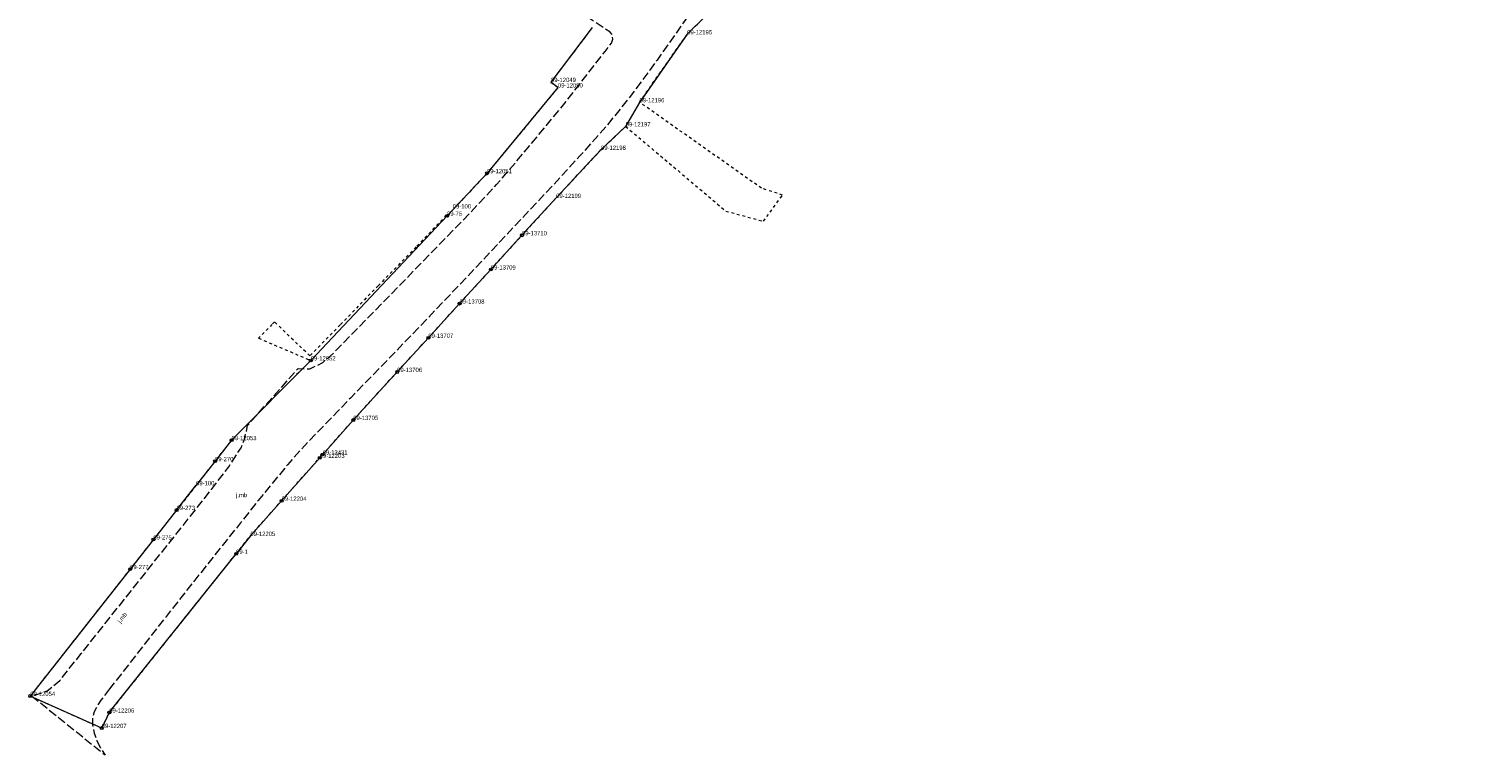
# Model space of a CAD drawing. Header units: metres. Extents: x 5550680 to 5557791, y 5952678 to 5961317.
# Tile 2 of 16: x 5550923 to 5551175, y 5960405 to 5960532. Entities that reach past the tile are written whole.
import ezdxf
from ezdxf.enums import TextEntityAlignment as Align

# ---------------------------------------------------------------- set-up
doc = ezdxf.new("R2010")
doc.units = ezdxf.units.M
doc.header["$MEASUREMENT"] = 0
for name, pattern in [('0.5_0.5', [1, 0.5, -0.5]), ('1.5_0.5', [2, 1.5, -0.5]), ('219-500', [0])]:
    doc.linetypes.add(name, pattern=pattern)
doc.layers.get('0').update_dxf_attribs({"color": 2, "linetype": 'CONTINUOUS', "lineweight": 5})
for name, color, linetype in [('202-punkt graniczny', 7, 'CONTINUOUS'), ('202-punkt graniczny-Atr103', 7, 'CONTINUOUS'), ('203-punkt graniczny', 7, 'CONTINUOUS'), ('203-punkt graniczny-Atr103', 7, 'CONTINUOUS'), ('218-kontur użytku gruntowego', 7, 'CONTINUOUS'), ('219-działka ewidencyjna', 7, 'CONTINUOUS'), ('jezdnia', 7, 'CONTINUOUS'), ('jezdnia-Atr17', 7, 'CONTINUOUS')]:
    doc.layers.add(name, color=color, linetype=linetype)
doc.styles.get("Standard").update_dxf_attribs({"font": 'Working1250', "width": 0.75})

# ---------------------------------------------------------------- blocks, each defined once
blk = doc.blocks.new('203')
at = {"linetype": 'Continuous', "lineweight": 0}
h = blk.add_hatch(color=0, dxfattribs=at)
edge = h.paths.add_edge_path()
edge.add_arc((0, 0), 0.045, 0, 360)
blk = doc.blocks.new('202')
at = {"color": 0, "linetype": 'Continuous', "lineweight": 0}
blk.add_circle((0, 0), 0.25, dxfattribs=at)

msp = doc.modelspace()

# ---------------------------------------------------------------- linework, layer by layer
at = {"layer": '218-kontur użytku gruntowego', "color": 252, "linetype": '0.5_0.5', "lineweight": 18, "flags": 128}
for points in [[(5551038.31, 5960530.77), (5551041.23, 5960533.65)], [(5551021.71, 5960531.98), (5551014.48, 5960522.42)], [(5551029.97, 5960518.86), (5551038.31, 5960530.77)], [(5551015.7, 5960521.46), (5551003.29, 5960506.44)], [(5551014.48, 5960522.42), (5551015.7, 5960521.46)], [(5551051.31, 5960503.82), (5551029.97, 5960518.86)], [(5551023.23, 5960510.54), (5551027.54, 5960514.65)], [(5551027.54, 5960514.65), (5551045.07, 5960499.83)], [(5551015.39, 5960502.12), (5551023.23, 5960510.54)], [(5551003.29, 5960506.44), (5550997.29, 5960500.06)], [(5551055.01, 5960502.63), (5551051.31, 5960503.82)], [(5551009.41, 5960495.58), (5551015.39, 5960502.12)], [(5551051.65, 5960498.04), (5551055.01, 5960502.63)], [(5550996.2, 5960499.1), (5550990.88, 5960493.54)], [(5550996.29, 5960499), (5550996.2, 5960499.1)], [(5550997.29, 5960500.06), (5550996.29, 5960499)], [(5551045.07, 5960499.83), (5551051.65, 5960498.04)], [(5551003.96, 5960489.59), (5551009.41, 5960495.58)], [(5550990.88, 5960493.54), (5550984.26, 5960486.76)], [(5550998.49, 5960483.62), (5551003.96, 5960489.59)], [(5550984.26, 5960486.76), (5550977.58, 5960479.89)], [(5550993.03, 5960477.63), (5550998.49, 5960483.62)], [(5550966.12, 5960480.44), (5550965.67, 5960479.99)], [(5550972.28, 5960474.46), (5550966.12, 5960480.44)], [(5550965.67, 5960479.99), (5550963.32, 5960477.57)], [(5550977.58, 5960479.89), (5550972.28, 5960474.46)], [(5550963.32, 5960477.57), (5550972.45, 5960473.67)], [(5550987.57, 5960471.65), (5550993.03, 5960477.63)], [(5550972.45, 5960473.67), (5550958.6, 5960459.71)], [(5550979.89, 5960463.24), (5550987.57, 5960471.65)], [(5550974.54, 5960457.2), (5550979.89, 5960463.24)], [(5550958.6, 5960459.71), (5550955.71, 5960456.03)], [(5550955.71, 5960456.03), (5550952.39, 5960451.81)], [(5550967.35, 5960449.1), (5550974.02, 5960456.62)], [(5550974.02, 5960456.62), (5550974.54, 5960457.2)], [(5550952.39, 5960451.81), (5550948.98, 5960447.48)], [(5550948.98, 5960447.48), (5550944.92, 5960442.31)], [(5550961.89, 5960442.94), (5550967.35, 5960449.1)], [(5550959.4, 5960439.82), (5550961.89, 5960442.94)], [(5550944.92, 5960442.31), (5550940.85, 5960437.13)], [(5550937.2, 5960412.01), (5550959.4, 5960439.82)], [(5550940.85, 5960437.13), (5550923.38, 5960414.92)], [(5550923.38, 5960414.92), (5550935.88, 5960409.31)], [(5550935.88, 5960409.31), (5550937.2, 5960412.01)]]:
    msp.add_lwpolyline(points, dxfattribs=at)
at = {"layer": '219-działka ewidencyjna', "color": 252, "linetype": '219-500', "lineweight": 18, "flags": 128}
for points in [[(5551041.23, 5960533.65), (5551038.31, 5960530.77)], [(5551021.71, 5960531.98), (5551014.48, 5960522.42)], [(5551038.31, 5960530.77), (5551029.97, 5960518.86)], [(5551015.7, 5960521.46), (5551003.29, 5960506.44)], [(5551015.7, 5960521.46), (5551014.48, 5960522.42)], [(5551029.97, 5960518.86), (5551027.54, 5960514.65)], [(5551027.54, 5960514.65), (5551023.23, 5960510.54)], [(5551023.23, 5960510.54), (5551015.39, 5960502.12)], [(5551003.29, 5960506.44), (5550997.29, 5960500.06)], [(5551015.39, 5960502.12), (5551009.41, 5960495.58)], [(5550996.29, 5960499), (5550972.45, 5960473.67)], [(5550996.29, 5960499), (5550997.29, 5960500.06)], [(5551009.41, 5960495.58), (5551003.96, 5960489.59)], [(5551003.96, 5960489.59), (5550998.49, 5960483.62)], [(5550998.49, 5960483.62), (5550993.03, 5960477.63)], [(5550993.03, 5960477.63), (5550987.57, 5960471.65)], [(5550972.45, 5960473.67), (5550958.6, 5960459.71)], [(5550987.57, 5960471.65), (5550979.89, 5960463.24)], [(5550979.89, 5960463.24), (5550974.54, 5960457.2)], [(5550958.6, 5960459.71), (5550955.71, 5960456.03)], [(5550955.71, 5960456.03), (5550952.39, 5960451.81)], [(5550974.02, 5960456.62), (5550967.35, 5960449.1)], [(5550974.54, 5960457.2), (5550974.02, 5960456.62)], [(5550948.98, 5960447.48), (5550952.39, 5960451.81)], [(5550948.98, 5960447.48), (5550944.92, 5960442.31)], [(5550967.35, 5960449.1), (5550961.89, 5960442.94)], [(5550961.89, 5960442.94), (5550959.4, 5960439.82)], [(5550944.92, 5960442.31), (5550940.85, 5960437.13)], [(5550937.2, 5960412.01), (5550959.4, 5960439.82)], [(5550940.85, 5960437.13), (5550923.38, 5960414.92)], [(5550935.88, 5960409.31), (5550923.38, 5960414.92)], [(5550937.2, 5960412.01), (5550935.88, 5960409.31)]]:
    msp.add_lwpolyline(points, dxfattribs=at)
at = {"layer": 'jezdnia', "color": 252, "linetype": '1.5_0.5', "lineweight": 18, "flags": 128}
msp.add_lwpolyline([(5550937.26, 5960416.18), (5550935.73, 5960414.17), (5550935.03, 5960413.08), (5550934.58, 5960412.13), (5550934.26, 5960411.15), (5550934.26, 5960409.87), (5550934.58, 5960408.43), (5550935.05, 5960407.09), (5550935.65, 5960405.84), (5550936.47, 5960404.56), (5550923.55, 5960414.94), (5550924.55, 5960415.18), (5550926.35, 5960415.83), (5550928.56, 5960417.63), (5550932.31, 5960422.37), (5550946.66, 5960440.43), (5550955.08, 5960451.05), (5550958.1, 5960455.02), (5550960.27, 5960458.39), (5550960.87, 5960459.88), (5550961.19, 5960461.31), (5550961.37, 5960462.27), (5550970.25, 5960472.26), (5550972.29, 5960472.19), (5550974.56, 5960473.32), (5550976.43, 5960474.97), (5550994.6, 5960493.6), (5551000.18, 5960499.35), (5551004.97, 5960504.47), (5551008.23, 5960508.25), (5551016.14, 5960517.77), (5551023.94, 5960527.77), (5551024.69, 5960528.74), (5551025.05, 5960529.22), (5551025.29, 5960529.9), (5551025.22, 5960530.65), (5551024.8, 5960531.2), (5551018.28, 5960535.44), (5551014.77, 5960537.61), (5551018.51, 5960542.73), (5551023.05, 5960539.82), (5551027.62, 5960536.83), (5551028.95, 5960536.1), (5551029.83, 5960536.03), (5551030.9, 5960537.12), (5551042.47, 5960553.48), (5551052.91, 5960569.2), (5551072.44, 5960598.55), (5551096.5, 5960634.85), (5551099.46, 5960639.32), (5551106.51, 5960650.09), (5551107.7, 5960652.2), (5551108.43, 5960653.96), (5551108.89, 5960656.03), (5551109.54, 5960659.92), (5551110.13, 5960665.8), (5551110.27, 5960669.66), (5551109.17, 5960682.04), (5551108.75, 5960688.86), (5551108.43, 5960701.73), (5551108.28, 5960714.9), (5551108.08, 5960717.74), (5551115.78, 5960701.48), (5551115.84, 5960693.22), (5551116.9, 5960692.84), (5551121.65, 5960686.36), (5551121.84, 5960686.14), (5551124.9, 5960680.34), (5551125.47, 5960679.25), (5551126.99, 5960674.28), (5551124.65, 5960673.45), (5551122.14, 5960672.4), (5551120.91, 5960671.41), (5551120.17, 5960670.36), (5551119.77, 5960669.31), (5551120.1, 5960665.31), (5551121.08, 5960661.43), (5551121.69, 5960659.12), (5551122.31, 5960657.6), (5551124.68, 5960652.35), (5551126.83, 5960648.76), (5551128.23, 5960647.3), (5551130.02, 5960645.79), (5551132.47, 5960644.24), (5551134.07, 5960643.9), (5551146.12, 5960643.76), (5551147.84, 5960643.89), (5551148.62, 5960644.2), (5551149.22, 5960644.99), (5551152.03, 5960645.31), (5551155.16, 5960643.8), (5551175.47, 5960643.94), (5551175.13, 5960639.31), (5551155.95, 5960639.38), (5551138.33, 5960639.23), (5551137.98, 5960638.9), (5551137.92, 5960634.3), (5551132.4, 5960632.53), (5551131.65, 5960635.4), (5551130.87, 5960637.28), (5551129.83, 5960639.02), (5551128.52, 5960640.52), (5551126.2, 5960642.5), (5551124.4, 5960643.55), (5551120.66, 5960645.41), (5551119.75, 5960645.86), (5551117.52, 5960646.93), (5551116.01, 5960646.98), (5551114.62, 5960646.36), (5551113.25, 5960644.92), (5551112.05, 5960643.28), (5551107.19, 5960636.08), (5551083.46, 5960600.6), (5551065.49, 5960573.9), (5551051.49, 5960552.97), (5551040.55, 5960536.93), (5551033.05, 5960526.27), (5551028.91, 5960520.62), (5551024.22, 5960514.73), (5551019.55, 5960509.48), (5551014.81, 5960504.34), (5550999.74, 5960488.26), (5550991.19, 5960479.25), (5550979.4, 5960467.08), (5550977.19, 5960464.79), (5550971.9, 5960459.32), (5550968.37, 5960455.38), (5550963.26, 5960449.16), (5550960.17, 5960445.25), (5550951.98, 5960434.99), (5550950.94, 5960433.67), (5550938.64, 5960417.94)], close=True, dxfattribs=at)

# ---------------------------------------------------------------- block references
at = {"layer": '202-punkt graniczny', "color": 252, "linetype": 'Continuous', "lineweight": 18}
for p in [(5551003.29, 5960506.44), (5550996.29, 5960499), (5551009.41, 5960495.58), (5551003.96, 5960489.59), (5550998.49, 5960483.62), (5550993.03, 5960477.63), (5550972.45, 5960473.67), (5550987.57, 5960471.65), (5550979.89, 5960463.24), (5550958.6, 5960459.71), (5550955.71, 5960456.03), (5550974.02, 5960456.62), (5550974.54, 5960457.2), (5550948.98, 5960447.48), (5550967.35, 5960449.1), (5550944.92, 5960442.31), (5550959.4, 5960439.82), (5550940.85, 5960437.13), (5550923.38, 5960414.92), (5550937.2, 5960412.01), (5550935.88, 5960409.31)]:
    msp.add_blockref('202', p, dxfattribs=at)
at = {"layer": '203-punkt graniczny', "color": 252, "linetype": 'Continuous', "lineweight": 18}
for p in [(5551038.31, 5960530.77), (5551014.48, 5960522.42), (5551015.7, 5960521.46), (5551029.97, 5960518.86), (5551027.54, 5960514.65), (5551023.23, 5960510.54), (5551015.39, 5960502.12), (5550997.29, 5960500.06), (5550952.39, 5960451.81), (5550961.89, 5960442.94)]:
    msp.add_blockref('203', p, dxfattribs=at)

# ---------------------------------------------------------------- texts
at = {"layer": '202-punkt graniczny-Atr103', "color": 252, "width": 0.9}
for s, p in [('09-12051', (5551003.29, 5960506.44)), ('09-75', (5550996.29, 5960499)), ('09-13710', (5551009.41, 5960495.58)), ('09-13709', (5551003.96, 5960489.59)), ('09-13708', (5550998.49, 5960483.62)), ('09-13707', (5550993.03, 5960477.63)), ('09-12052', (5550972.45, 5960473.67)), ('09-13706', (5550987.57, 5960471.65)), ('09-13705', (5550979.89, 5960463.24)), ('09-12053', (5550958.6, 5960459.71)), ('09-13431', (5550974.54, 5960457.2)), ('09-270', (5550955.71, 5960456.03)), ('09-12203', (5550974.02, 5960456.62)), ('09-273', (5550948.98, 5960447.48)), ('09-12204', (5550967.35, 5960449.1)), ('09-275', (5550944.92, 5960442.31)), ('09-1', (5550959.4, 5960439.82)), ('09-277', (5550940.85, 5960437.13)), ('09-12054', (5550923.38, 5960414.92)), ('09-12206', (5550937.2, 5960412.01)), ('09-12207', (5550935.88, 5960409.31))]:
    msp.add_text(s, height=0.75, dxfattribs=at).set_placement(p)
at = {"layer": '203-punkt graniczny-Atr103', "color": 252, "width": 0.9}
for s, p in [('09-12195', (5551038.31, 5960530.77)), ('09-12049', (5551014.48, 5960522.42)), ('09-12050', (5551015.7, 5960521.46)), ('09-12196', (5551029.97, 5960518.86)), ('09-12197', (5551027.54, 5960514.65)), ('09-12198', (5551023.23, 5960510.54)), ('09-12199', (5551015.39, 5960502.12)), ('09-100', (5550952.39, 5960451.81)), ('09-12205', (5550961.89, 5960442.94))]:
    msp.add_text(s, height=0.75, dxfattribs=at).set_placement(p)
msp.add_text('09-100', height=0.75, dxfattribs=at).set_placement((5550997.29, 5960500.06), align=Align.BOTTOM_LEFT)
at = {"layer": 'jezdnia-Atr17', "color": 252, "width": 0.9}
msp.add_text('j.mb', height=0.75, dxfattribs=at).set_placement((5550959.39, 5960449.73))
msp.add_text('j.mb', height=0.75, rotation=51.53, dxfattribs=at).set_placement((5550938.85, 5960427.87), align=Align.MIDDLE_LEFT)

doc.saveas('drawing.dxf')
